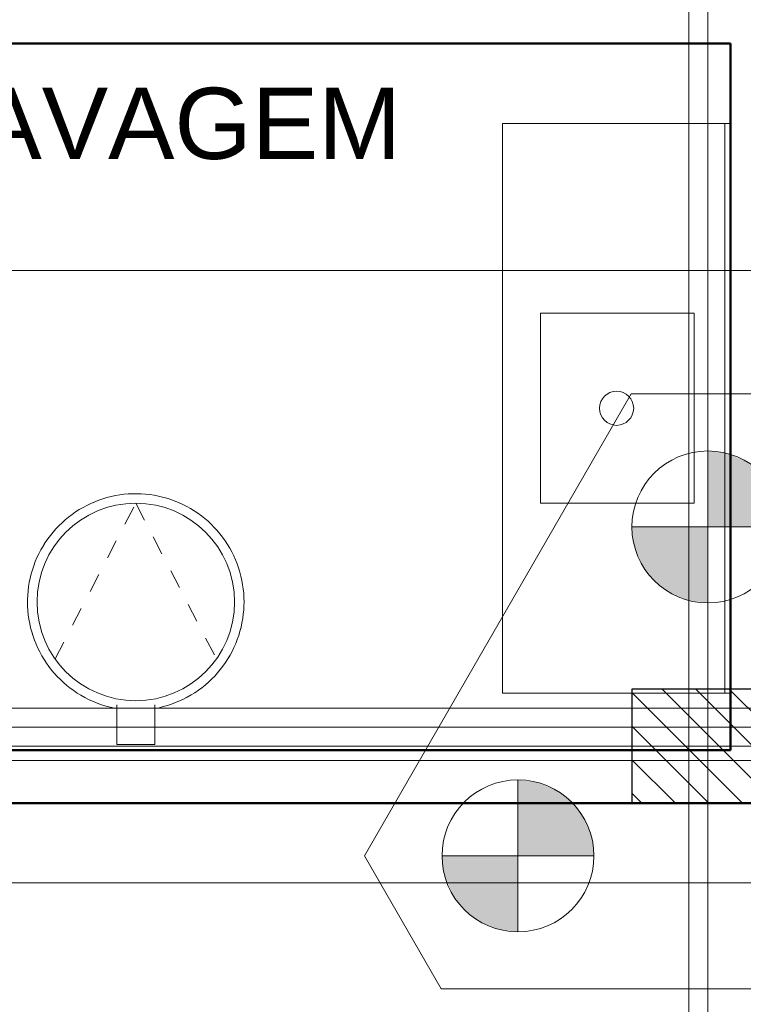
# Model space of a CAD drawing. Header units: millimetres. Extents: x 10 to 1250, y -62 to 528.
# Tile 34 of 193: x 49.1 to 52.91, y 44.61 to 49.8. Entities that reach past the tile are written whole.
import ezdxf

# ---------------------------------------------------------------- set-up
doc = ezdxf.new("R2010")
doc.units = ezdxf.units.MM
doc.header["$LTSCALE"] = 0.05
doc.linetypes.add('Tracejado 2_5m', pattern=[0.004, 0.0025, -0.0015])
for name, color, linetype, lineweight in [('A-AREA-IDEN', 2, 'Continuous', 9), ('A-WALL', 7, 'Continuous', 25), ('Cuba', 250, 'Continuous', 13), ('LC-Eixos', 160, 'Continuous', 5), ('LC-Estacas dos blocos', 7, 'Continuous', 5), ('LC-Hachuras dos pilares', 9, 'Continuous', 5), ('LC-Seção das fundações', 7, 'Continuous', 5), ('LC-Seção dos pilares', 4, 'Continuous', 30), ('Q-SPCQ', 12, 'Continuous', 13)]:
    doc.layers.add(name, color=color, linetype=linetype, lineweight=lineweight)
doc.styles.add('Humnst777 BlkCn BT_1', font='arial.ttf', dxfattribs={"height": 0.1875})

# ---------------------------------------------------------------- blocks, each defined once
blk = doc.blocks.new('001')
at = {"layer": 'A-WALL', "color": 254, "lineweight": 50}
for p, q in [((-13.106, 10.5418), (-10.266, 10.5418)), ((-10.266, 10.5418), (-10.266, 8.6818)), ((-10.266, 8.6818), (-12.5397, 8.6818)), ((-13.206, 8.5418), (-9.556, 8.5418))]:
    blk.add_line(p, q, dxfattribs=at)
at = {"layer": 'Cuba', "color": 254}
for start, end in [(0, 180), (360, 180), (180, 360), (180, 360)]:
    blk.add_arc((-10.566, 9.5818), 0.045, start, end, dxfattribs=at)
at = {"layer": 'Q-SPCQ', "color": 254}
for p, q in [((-10.281, 10.3318), (-10.866, 10.3318)), ((-10.866, 10.3318), (-10.866, 8.8318)), ((-10.266, 10.3318), (-10.281, 10.3318)), ((-10.281, 10.3318), (-10.281, 8.8318)), ((-10.766, 9.3318), (-10.766, 9.8318)), ((-10.766, 9.8318), (-10.3615, 9.8318)), ((-10.3615, 9.8318), (-10.3615, 9.3318)), ((-10.3615, 9.3318), (-10.766, 9.3318)), ((-10.866, 8.8318), (-10.281, 8.8318)), ((-10.281, 8.8318), (-10.266, 8.8318)), ((-11.8819, 8.8014), (-11.8819, 8.6968)), ((-11.7819, 8.6968), (-11.7819, 8.8014)), ((-11.8819, 8.6968), (-11.7819, 8.6968))]:
    blk.add_line(p, q, dxfattribs=at)
at = {"layer": 'Q-SPCQ', "color": 254, "linetype": 'Tracejado 2_5m'}
for p, q in [((-12.0443, 8.9218), (-11.8319, 9.3318)), ((-11.8319, 9.3318), (-11.6195, 8.9218))]:
    blk.add_line(p, q, dxfattribs=at)
at = {"layer": 'Q-SPCQ', "color": 254, "flags": 128}
for points in [[(-11.5469, 9.0718), (-11.5471, 9.0832), (-11.5478, 9.0946), (-11.549, 9.106), (-11.5505, 9.1173), (-11.5526, 9.1285), (-11.5551, 9.1396), (-11.558, 9.1506), (-11.5614, 9.1615), (-11.5652, 9.1722), (-11.5694, 9.1828), (-11.5741, 9.1932), (-11.5791, 9.2035), (-11.5846, 9.2135), (-11.5904, 9.2232), (-11.5967, 9.2328), (-11.6033, 9.242), (-11.6103, 9.2511), (-11.6176, 9.2598), (-11.6253, 9.2682), (-11.6333, 9.2763), (-11.6417, 9.2841), (-11.6503, 9.2915), (-11.6593, 9.2986), (-11.6685, 9.3053), (-11.6779, 9.3117), (-11.6876, 9.3176), (-11.6976, 9.3232), (-11.7077, 9.3284), (-11.7181, 9.3331), (-11.7286, 9.3375), (-11.7393, 9.3414), (-11.7502, 9.3449), (-11.7612, 9.3479), (-11.7723, 9.3505), (-11.7835, 9.3527), (-11.7947, 9.3544), (-11.8061, 9.3557), (-11.8174, 9.3565), (-11.8288, 9.3568), (-11.8402, 9.3567), (-11.8516, 9.3562), (-11.863, 9.3552), (-11.8743, 9.3537), (-11.8855, 9.3518), (-11.8967, 9.3494), (-11.9077, 9.3466), (-11.9186, 9.3433), (-11.9294, 9.3396), (-11.9401, 9.3355), (-11.9505, 9.331), (-11.9608, 9.326), (-11.9708, 9.3207), (-11.9807, 9.3149), (-11.9903, 9.3088), (-11.9996, 9.3023), (-12.0087, 9.2954), (-12.0175, 9.2881), (-12.026, 9.2805), (-12.0342, 9.2726), (-12.0421, 9.2644), (-12.0496, 9.2558), (-12.0568, 9.2469), (-12.0636, 9.2378), (-12.0701, 9.2284), (-12.0761, 9.2188), (-12.0818, 9.2089), (-12.0871, 9.1988), (-12.092, 9.1885), (-12.0964, 9.178), (-12.1004, 9.1673), (-12.104, 9.1565), (-12.1072, 9.1456), (-12.1099, 9.1345), (-12.1122, 9.1233), (-12.1141, 9.1121), (-12.1154, 9.1008), (-12.1164, 9.0894), (-12.1168, 9.078), (-12.1169, 9.0718)], [(-11.9443, 9.3337), (-11.9505, 9.331), (-11.9608, 9.326), (-11.9708, 9.3207), (-11.9807, 9.3149), (-11.9903, 9.3088), (-11.9996, 9.3023), (-12.0087, 9.2954), (-12.0175, 9.2881), (-12.026, 9.2805), (-12.0342, 9.2726), (-12.0421, 9.2644), (-12.0496, 9.2558), (-12.0568, 9.2469), (-12.0636, 9.2378), (-12.0701, 9.2284), (-12.073, 9.2237)], [(-11.9443, 9.3337), (-11.9505, 9.331), (-11.9608, 9.326), (-11.9708, 9.3207), (-11.9807, 9.3149), (-11.9903, 9.3088), (-11.9996, 9.3023), (-12.0087, 9.2954), (-12.0175, 9.2881), (-12.026, 9.2805), (-12.0342, 9.2726), (-12.0421, 9.2644), (-12.0496, 9.2558), (-12.0568, 9.2469), (-12.0636, 9.2378), (-12.0701, 9.2284), (-12.073, 9.2237)], [(-11.9443, 9.3337), (-11.9505, 9.331), (-11.9608, 9.326), (-11.9708, 9.3207), (-11.9807, 9.3149), (-11.9903, 9.3088), (-11.9996, 9.3023), (-12.0087, 9.2954), (-12.0175, 9.2881), (-12.026, 9.2805), (-12.0342, 9.2726), (-12.0421, 9.2644), (-12.0496, 9.2558), (-12.0568, 9.2469), (-12.0636, 9.2378), (-12.0701, 9.2284), (-12.073, 9.2237)], [(-11.5469, 9.0718), (-11.5471, 9.0832), (-11.5478, 9.0946), (-11.549, 9.106), (-11.5505, 9.1173), (-11.5526, 9.1285), (-11.5551, 9.1396), (-11.558, 9.1506), (-11.5614, 9.1615), (-11.5652, 9.1722), (-11.5694, 9.1828), (-11.5741, 9.1932), (-11.5791, 9.2035), (-11.5846, 9.2135), (-11.5904, 9.2232), (-11.5967, 9.2328), (-11.6033, 9.242), (-11.6103, 9.2511), (-11.6176, 9.2598), (-11.6253, 9.2682), (-11.6333, 9.2763), (-11.6417, 9.2841), (-11.6503, 9.2915), (-11.6593, 9.2986), (-11.6685, 9.3053), (-11.6779, 9.3117), (-11.6876, 9.3176), (-11.6976, 9.3232), (-11.7077, 9.3284), (-11.7181, 9.3331), (-11.7286, 9.3375), (-11.7393, 9.3414), (-11.7502, 9.3449), (-11.7612, 9.3479), (-11.7723, 9.3505), (-11.7835, 9.3527), (-11.7947, 9.3544), (-11.8061, 9.3557), (-11.8174, 9.3565), (-11.8288, 9.3568), (-11.8402, 9.3567), (-11.8516, 9.3562), (-11.863, 9.3552), (-11.8743, 9.3537), (-11.8855, 9.3518), (-11.8967, 9.3494), (-11.9077, 9.3466), (-11.9186, 9.3433), (-11.9294, 9.3396), (-11.9401, 9.3355), (-11.9436, 9.334)], [(-11.5469, 9.0718), (-11.5471, 9.0832), (-11.5478, 9.0946), (-11.549, 9.106), (-11.5505, 9.1173), (-11.5526, 9.1285), (-11.5551, 9.1396), (-11.558, 9.1506), (-11.5614, 9.1615), (-11.5652, 9.1722), (-11.5694, 9.1828), (-11.5741, 9.1932), (-11.5791, 9.2035), (-11.5846, 9.2135), (-11.5904, 9.2232), (-11.5967, 9.2328), (-11.6033, 9.242), (-11.6103, 9.2511), (-11.6176, 9.2598), (-11.6253, 9.2682), (-11.6333, 9.2763), (-11.6417, 9.2841), (-11.6503, 9.2915), (-11.6593, 9.2986), (-11.6685, 9.3053), (-11.6779, 9.3117), (-11.6876, 9.3176), (-11.6976, 9.3232), (-11.7077, 9.3284), (-11.7181, 9.3331), (-11.7286, 9.3375), (-11.7393, 9.3414), (-11.7502, 9.3449), (-11.7612, 9.3479), (-11.7723, 9.3505), (-11.7835, 9.3527), (-11.7947, 9.3544), (-11.8061, 9.3557), (-11.8174, 9.3565), (-11.8288, 9.3568), (-11.8402, 9.3567), (-11.8516, 9.3562), (-11.863, 9.3552), (-11.8743, 9.3537), (-11.8855, 9.3518), (-11.8967, 9.3494), (-11.9077, 9.3466), (-11.9186, 9.3433), (-11.9294, 9.3396), (-11.9401, 9.3355), (-11.9436, 9.334)], [(-11.5469, 9.0718), (-11.5471, 9.0832), (-11.5478, 9.0946), (-11.549, 9.106), (-11.5505, 9.1173), (-11.5526, 9.1285), (-11.5551, 9.1396), (-11.558, 9.1506), (-11.5614, 9.1615), (-11.5652, 9.1722), (-11.5694, 9.1828), (-11.5741, 9.1932), (-11.5791, 9.2035), (-11.5846, 9.2135), (-11.5904, 9.2232), (-11.5967, 9.2328), (-11.6033, 9.242), (-11.6103, 9.2511), (-11.6176, 9.2598), (-11.6253, 9.2682), (-11.6333, 9.2763), (-11.6417, 9.2841), (-11.6503, 9.2915), (-11.6593, 9.2986), (-11.6685, 9.3053), (-11.6779, 9.3117), (-11.6876, 9.3176), (-11.6976, 9.3232), (-11.7077, 9.3284), (-11.7181, 9.3331), (-11.7286, 9.3375), (-11.7393, 9.3414), (-11.7502, 9.3449), (-11.7612, 9.3479), (-11.7723, 9.3505), (-11.7835, 9.3527), (-11.7947, 9.3544), (-11.8061, 9.3557), (-11.8174, 9.3565), (-11.8288, 9.3568), (-11.8402, 9.3567), (-11.8516, 9.3562), (-11.863, 9.3552), (-11.8743, 9.3537), (-11.8855, 9.3518), (-11.8967, 9.3494), (-11.9077, 9.3466), (-11.9186, 9.3433), (-11.9294, 9.3396), (-11.9401, 9.3355), (-11.9436, 9.334)], [(-12.0735, 9.223), (-12.0761, 9.2188), (-12.0818, 9.2089), (-12.0871, 9.1988), (-12.092, 9.1885), (-12.0964, 9.178), (-12.1004, 9.1673), (-12.104, 9.1565), (-12.1072, 9.1456), (-12.1099, 9.1345), (-12.1122, 9.1233), (-12.1141, 9.1121), (-12.1154, 9.1008), (-12.1164, 9.0894), (-12.1168, 9.078), (-12.1169, 9.0718)], [(-12.0735, 9.223), (-12.0761, 9.2188), (-12.0818, 9.2089), (-12.0871, 9.1988), (-12.092, 9.1885), (-12.0964, 9.178), (-12.1004, 9.1673), (-12.104, 9.1565), (-12.1072, 9.1456), (-12.1099, 9.1345), (-12.1122, 9.1233), (-12.1141, 9.1121), (-12.1154, 9.1008), (-12.1164, 9.0894), (-12.1168, 9.078), (-12.1169, 9.0718)], [(-12.0735, 9.223), (-12.0761, 9.2188), (-12.0818, 9.2089), (-12.0871, 9.1988), (-12.092, 9.1885), (-12.0964, 9.178), (-12.1004, 9.1673), (-12.104, 9.1565), (-12.1072, 9.1456), (-12.1099, 9.1345), (-12.1122, 9.1233), (-12.1141, 9.1121), (-12.1154, 9.1008), (-12.1164, 9.0894), (-12.1168, 9.078), (-12.1169, 9.0718)], [(-12.1169, 9.0718), (-12.1167, 9.0605), (-12.116, 9.0491), (-12.1149, 9.0377), (-12.1142, 9.0327)], [(-12.1169, 9.0718), (-12.1167, 9.0605), (-12.116, 9.0491), (-12.1149, 9.0377), (-12.1142, 9.0327)], [(-12.1169, 9.0718), (-12.1167, 9.0605), (-12.116, 9.0491), (-12.1149, 9.0377), (-12.1133, 9.0264), (-12.1112, 9.0152), (-12.1087, 9.0041), (-12.1058, 8.9931), (-12.1038, 8.9865)], [(-12.1169, 9.0718), (-12.1167, 9.0605), (-12.116, 9.0491), (-12.1149, 9.0377), (-12.1133, 9.0264), (-12.1112, 9.0152), (-12.1087, 9.0041), (-12.1058, 8.9931), (-12.1024, 8.9822), (-12.0986, 8.9715), (-12.0944, 8.9609), (-12.0898, 8.9505), (-12.0847, 8.9402), (-12.0792, 8.9302), (-12.0734, 8.9205), (-12.0671, 8.9109), (-12.0605, 8.9016), (-12.0535, 8.8926), (-12.0462, 8.8839), (-12.0385, 8.8755), (-12.0305, 8.8674), (-12.0221, 8.8596), (-12.0135, 8.8522), (-12.0046, 8.8451), (-11.9954, 8.8384), (-11.9859, 8.832), (-11.9762, 8.8261), (-11.9662, 8.8205), (-11.9561, 8.8153), (-11.9457, 8.8106), (-11.9352, 8.8062), (-11.9245, 8.8023), (-11.9136, 8.7988), (-11.9026, 8.7958), (-11.8915, 8.7932), (-11.8819, 8.7913)], [(-11.7819, 8.7913), (-11.7707, 8.7935), (-11.7596, 8.7962), (-11.7487, 8.7993), (-11.7378, 8.8028), (-11.7272, 8.8068), (-11.7166, 8.8112), (-11.7063, 8.816), (-11.6962, 8.8212), (-11.6863, 8.8269), (-11.6766, 8.8329), (-11.6672, 8.8393), (-11.658, 8.8461), (-11.6491, 8.8532), (-11.6405, 8.8607), (-11.6322, 8.8685), (-11.6242, 8.8767), (-11.6166, 8.8851), (-11.6093, 8.8939), (-11.6024, 8.9029), (-11.5958, 8.9122), (-11.5896, 8.9218), (-11.5838, 8.9316), (-11.5784, 8.9416), (-11.5734, 8.9519), (-11.5688, 8.9623), (-11.5646, 8.9729), (-11.5609, 8.9837), (-11.5576, 8.9946), (-11.5547, 9.0056), (-11.5523, 9.0168), (-11.5503, 9.028), (-11.5488, 9.0393), (-11.5477, 9.0507), (-11.5471, 9.062), (-11.5469, 9.0718)], [(-11.699, 8.8198), (-11.6962, 8.8212), (-11.6863, 8.8269), (-11.6766, 8.8329), (-11.6672, 8.8393), (-11.658, 8.8461), (-11.6491, 8.8532), (-11.6405, 8.8607), (-11.6322, 8.8685), (-11.6242, 8.8767), (-11.6166, 8.8851), (-11.6093, 8.8939), (-11.6024, 8.9029), (-11.5958, 8.9122), (-11.5896, 8.9218), (-11.5838, 8.9316), (-11.5784, 8.9416), (-11.5734, 8.9519), (-11.5688, 8.9623), (-11.5646, 8.9729), (-11.5609, 8.9837), (-11.5576, 8.9946), (-11.5547, 9.0056), (-11.5523, 9.0168), (-11.5503, 9.028), (-11.5488, 9.0393), (-11.5477, 9.0507), (-11.5471, 9.062), (-11.5469, 9.0718)], [(-11.5565, 8.9988), (-11.5547, 9.0056), (-11.5523, 9.0168), (-11.5503, 9.028), (-11.5488, 9.0393), (-11.5477, 9.0507), (-11.5471, 9.062), (-11.5469, 9.0718)], [(-11.5565, 8.9988), (-11.5547, 9.0056), (-11.5523, 9.0168), (-11.5503, 9.028), (-11.5488, 9.0393), (-11.5477, 9.0507), (-11.5471, 9.062), (-11.5469, 9.0718)], [(-12.114, 9.0315), (-12.1133, 9.0264), (-12.1112, 9.0152), (-12.1087, 9.0041), (-12.1058, 8.9931), (-12.1038, 8.9866)], [(-12.114, 9.0315), (-12.1133, 9.0264), (-12.1112, 9.0152), (-12.1087, 9.0041), (-12.1058, 8.9931), (-12.1038, 8.9866)], [(-11.5863, 8.9273), (-11.5838, 8.9316), (-11.5784, 8.9416), (-11.5734, 8.9519), (-11.5688, 8.9623), (-11.5646, 8.9729), (-11.5609, 8.9837), (-11.5576, 8.9946), (-11.5567, 8.9981)], [(-11.5863, 8.9273), (-11.5838, 8.9316), (-11.5784, 8.9416), (-11.5734, 8.9519), (-11.5688, 8.9623), (-11.5646, 8.9729), (-11.5609, 8.9837), (-11.5576, 8.9946), (-11.5567, 8.9981)], [(-12.1035, 8.9856), (-12.1024, 8.9822), (-12.0986, 8.9715), (-12.0944, 8.9609), (-12.0898, 8.9505), (-12.0847, 8.9402), (-12.0792, 8.9302), (-12.0734, 8.9205), (-12.0671, 8.9109), (-12.0605, 8.9016), (-12.0535, 8.8926), (-12.0462, 8.8839), (-12.0385, 8.8755), (-12.0305, 8.8674), (-12.0221, 8.8596), (-12.0135, 8.8522), (-12.0046, 8.8451), (-11.9954, 8.8384), (-11.9859, 8.832), (-11.9762, 8.8261), (-11.9662, 8.8205), (-11.9626, 8.8186)], [(-12.1035, 8.9855), (-12.1024, 8.9822), (-12.0986, 8.9715), (-12.0944, 8.9609), (-12.0898, 8.9505), (-12.0847, 8.9402), (-12.0792, 8.9302), (-12.0734, 8.9205), (-12.0671, 8.9109), (-12.0605, 8.9016), (-12.0535, 8.8926), (-12.0462, 8.8839), (-12.0385, 8.8755), (-12.0305, 8.8674), (-12.0221, 8.8596), (-12.0135, 8.8522), (-12.0046, 8.8451), (-11.9954, 8.8384), (-11.9859, 8.832), (-11.9762, 8.8261), (-11.9662, 8.8205), (-11.9627, 8.8187)], [(-12.1035, 8.9855), (-12.1024, 8.9822), (-12.0986, 8.9715), (-12.0944, 8.9609), (-12.0898, 8.9505), (-12.0847, 8.9402), (-12.0792, 8.9302), (-12.0734, 8.9205), (-12.0671, 8.9109), (-12.0605, 8.9016), (-12.0535, 8.8926), (-12.0462, 8.8839), (-12.0385, 8.8755), (-12.0305, 8.8674), (-12.0221, 8.8596), (-12.0135, 8.8522), (-12.0046, 8.8451), (-11.9954, 8.8384), (-11.9859, 8.832), (-11.9762, 8.8261), (-11.9662, 8.8205), (-11.9627, 8.8187)], [(-11.699, 8.8198), (-11.6962, 8.8212), (-11.6863, 8.8269), (-11.6766, 8.8329), (-11.6672, 8.8393), (-11.658, 8.8461), (-11.6491, 8.8532), (-11.6405, 8.8607), (-11.6322, 8.8685), (-11.6242, 8.8767), (-11.6166, 8.8851), (-11.6093, 8.8939), (-11.6024, 8.9029), (-11.5958, 8.9122), (-11.5896, 8.9218), (-11.5867, 8.9266)], [(-11.699, 8.8198), (-11.6962, 8.8212), (-11.6863, 8.8269), (-11.6766, 8.8329), (-11.6672, 8.8393), (-11.658, 8.8461), (-11.6491, 8.8532), (-11.6405, 8.8607), (-11.6322, 8.8685), (-11.6242, 8.8767), (-11.6166, 8.8851), (-11.6093, 8.8939), (-11.6024, 8.9029), (-11.5958, 8.9122), (-11.5896, 8.9218), (-11.5867, 8.9266)], [(-11.9616, 8.8181), (-11.9561, 8.8153), (-11.9457, 8.8106), (-11.9352, 8.8062), (-11.9245, 8.8023), (-11.9136, 8.7988), (-11.9026, 8.7958), (-11.8915, 8.7932), (-11.8819, 8.7913)], [(-11.9616, 8.8181), (-11.9561, 8.8153), (-11.9457, 8.8106), (-11.9352, 8.8062), (-11.9245, 8.8023), (-11.9136, 8.7988), (-11.9026, 8.7958), (-11.8915, 8.7932), (-11.8819, 8.7913)], [(-11.9616, 8.8181), (-11.9561, 8.8153), (-11.9457, 8.8106), (-11.9352, 8.8062), (-11.9245, 8.8023), (-11.9136, 8.7988), (-11.9026, 8.7958), (-11.8915, 8.7932), (-11.8819, 8.7913)], [(-11.7819, 8.7913), (-11.7707, 8.7935), (-11.7596, 8.7962), (-11.7487, 8.7993), (-11.7378, 8.8028), (-11.7272, 8.8068), (-11.7166, 8.8112), (-11.7063, 8.816), (-11.7002, 8.8192)], [(-11.7819, 8.7913), (-11.7707, 8.7935), (-11.7596, 8.7962), (-11.7487, 8.7993), (-11.7378, 8.8028), (-11.7272, 8.8068), (-11.7166, 8.8112), (-11.7063, 8.816), (-11.7002, 8.8192)], [(-11.7819, 8.7913), (-11.7707, 8.7935), (-11.7596, 8.7962), (-11.7487, 8.7993), (-11.7378, 8.8028), (-11.7272, 8.8068), (-11.7166, 8.8112), (-11.7063, 8.816), (-11.7002, 8.8192)]]:
    blk.add_lwpolyline(points, dxfattribs=at)
at = {"layer": 'Q-SPCQ', "color": 254}
for start, end in [(360, 180), (180, 360)]:
    blk.add_arc((-11.8319, 9.0718), 0.26, start, end, dxfattribs=at)
at = {"layer": 'A-AREA-IDEN', "color": 254, "style": 'Humnst777 BlkCn BT_1'}
blk.add_text('LAVAGEM', height=0.1875, dxfattribs=at).set_placement((-12.3998, 10.238))

msp = doc.modelspace()

# ---------------------------------------------------------------- hatches: boundary and pattern name
at = {"layer": 'LC-Estacas dos blocos', "linetype": 'Continuous'}
for points in [[(53.1239, 47.1265), (53.1103, 47.23), (53.0703, 47.3265), (53.0067, 47.4093), (52.9239, 47.4729), (52.8274, 47.5128), (52.7239, 47.5265), (52.7239, 47.1265), (53.1239, 47.1265)], [(52.6204, 46.7401), (52.7239, 46.7265), (52.7239, 47.1265), (52.3239, 47.1265), (52.3375, 47.0229), (52.3775, 46.9265), (52.441, 46.8436), (52.5239, 46.7801), (52.6204, 46.7401)], [(52.1239, 45.3944), (52.1103, 45.4979), (52.0703, 45.5944), (52.0067, 45.6773), (51.9239, 45.7408), (51.8274, 45.7808), (51.7239, 45.7944), (51.7239, 45.3944), (52.1239, 45.3944)], [(51.6204, 45.0081), (51.7239, 44.9944), (51.7239, 45.3944), (51.3239, 45.3944), (51.3375, 45.2909), (51.3775, 45.1944), (51.441, 45.1116), (51.5239, 45.048), (51.6204, 45.0081)]]:
    msp.add_hatch(color=256, dxfattribs=at).paths.add_polyline_path(points)
at = {"layer": 'LC-Hachuras dos pilares', "linetype": 'Continuous'}
h = msp.add_hatch(dxfattribs=at)
h.set_pattern_fill('ANSI31', color=256, angle=90, style=0)
h.set_pattern_definition([(135, (15.30388, 54.98977), (-0.08838835, -0.08838835), [])])
h.paths.add_polyline_path([(52.3239, 46.2718), (52.3239, 45.6718), (53.1239, 45.6718), (53.1239, 46.2718), (52.3239, 46.2718)])

# ---------------------------------------------------------------- linework, layer by layer
at = {"layer": 'LC-Eixos'}
for p, q in [((52.6239, 57.649), (52.6239, 23.0158)), ((52.7239, 57.649), (52.7239, 23.0158)), ((11.8229, 48.476), (135.0142, 48.476)), ((11.8229, 46.1718), (135.0142, 46.1718)), ((11.8229, 46.0718), (135.0142, 46.0718)), ((11.8229, 45.9718), (135.0142, 45.9718)), ((11.8229, 45.8968), (135.0142, 45.8968)), ((11.8229, 45.2518), (135.0142, 45.2518))]:
    msp.add_line(p, q, dxfattribs=at)
at = {"layer": 'LC-Estacas dos blocos'}
for p, q in [((52.7239, 46.7265), (52.7239, 47.5265)), ((52.3239, 47.1265), (53.1239, 47.1265)), ((51.7239, 44.9944), (51.7239, 45.7944)), ((51.3239, 45.3944), (52.1239, 45.3944))]:
    msp.add_line(p, q, dxfattribs=at)
for centre in [(52.7239, 47.1265), (51.7239, 45.3944)]:
    msp.add_circle(centre, 0.4, dxfattribs=at)
at = {"layer": 'LC-Seção das fundações'}
msp.add_lwpolyline([(52.3197, 47.8265), (50.9156, 45.3944), (51.3197, 44.6944), (54.128, 44.6944), (54.5322, 45.3944), (53.128, 47.8265), (52.3197, 47.8265)], close=True, dxfattribs=at)
at = {"layer": 'LC-Seção dos pilares'}
msp.add_lwpolyline([(52.3239, 46.2718), (52.3239, 45.6718), (53.1239, 45.6718), (53.1239, 46.2718), (52.3239, 46.2718)], close=True, dxfattribs=at)

# ---------------------------------------------------------------- block references
at = {"xscale": 2, "yscale": 2, "zscale": 2}
msp.add_blockref('001', (73.3751, 28.5877), dxfattribs=at)

doc.saveas('drawing.dxf')
